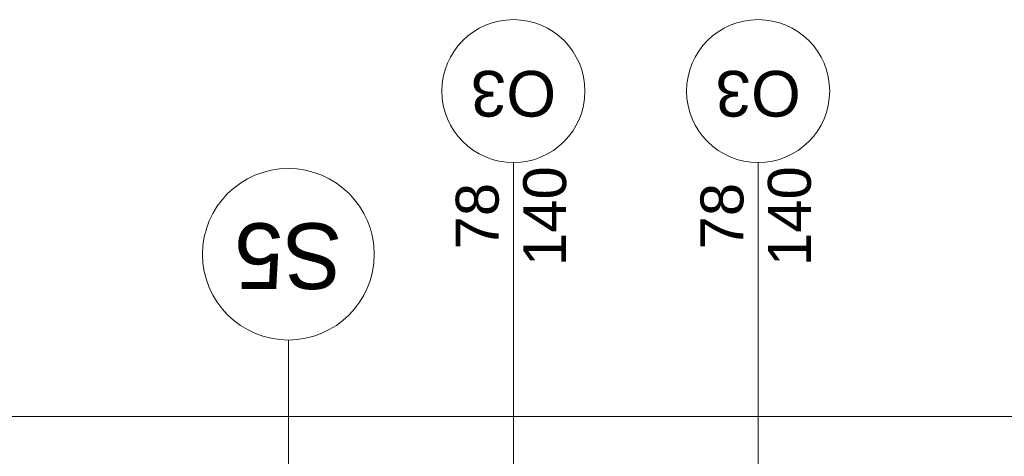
# Model space of a CAD drawing. Extents: x -440864 to -355682, y 13652 to 155872.
# Tile 160 of 179: x -419935 to -416495, y 105627 to 107155. Entities that reach past the tile are written whole.
import ezdxf

# ---------------------------------------------------------------- set-up
doc = ezdxf.new("R2010")
doc.units = 0
doc.header["$MEASUREMENT"] = 0
doc.layers.add('#podkład', color=252, linetype='Continuous')
doc.layers.add('Arch opisy', color=252, linetype='Continuous')
for name, color, linetype, lineweight in [('Arch opisy okien_Nr_Pióra__21', 252, 'Continuous', 9), ('Arch opisy okien_Nr_Pióra__9', 252, 'Continuous', 13), ('Arch opisy_Nr_Pióra__1', 252, 'Continuous', 25), ('Arch opisy_Nr_Pióra__21', 252, 'Continuous', 9), ('Arch opisy_Nr_Pióra__9', 252, 'Continuous', 13), ('INWENT RURY SPUSTOWE_Nr_Pióra__21', 252, 'Continuous', 9)]:
    doc.layers.add(name, color=color, linetype=linetype, lineweight=lineweight)
doc.styles.add('GENERATED_STYLE_10', font='arial.ttf')
doc.styles.add('GENERATED_STYLE_5', font='txt')

# ---------------------------------------------------------------- blocks, each defined once
blk = doc.blocks.new('Linia_166', base_point=(-418996.2, 106597.6))
at = {"layer": 'Arch opisy_Nr_Pióra__21', "linetype": 'Continuous'}
blk.add_line((-418996.2, 106597.6), (-418996.2, 107871.8), dxfattribs=at)
blk.add_circle((-418996.2, 108171.8), 300, dxfattribs=at)
blk = doc.blocks.new('poddasze')
at = {"layer": 'Arch opisy okien_Nr_Pióra__21', "color": 252, "linetype": 'Continuous'}
for p, q in [((-418209.9, 90123.6), (-418209.9, 92655.1)), ((-417354.9, 90123.6), (-417354.9, 92655.1))]:
    blk.add_line(p, q, dxfattribs=at)
at = {"layer": 'Arch opisy_Nr_Pióra__9', "color": 252, "linetype": 'Continuous'}
for centre in [(-418209.9, 92905.1), (-417354.9, 92905.1)]:
    blk.add_circle(centre, 250, dxfattribs=at)
at = {"layer": 'INWENT RURY SPUSTOWE_Nr_Pióra__21', "color": 252, "linetype": 'Continuous'}
blk.add_line((-414324.9, 91766.3), (-430714.9, 91766.3), dxfattribs=at)
at = {"layer": 'Arch opisy', "color": 252, "linetype": 'Continuous'}
blk.add_blockref('Linia_166', (-418996.2, 90760.1), dxfattribs=at)
at = {"layer": 'Arch opisy okien_Nr_Pióra__21', "color": 252, "linetype": 'Continuous', "char_height": 150, "attachment_point": 2, "rotation": 90, "style": 'GENERATED_STYLE_10'}
for s, insert in [('{140}', (-418175.7, 92467.6)), ('{140}', (-417320.7, 92467.6)), ('{78}', (-418411.4, 92467.6)), ('{78}', (-417556.4, 92467.6))]:
    blk.add_mtext(s, dxfattribs=dict(at, insert=insert))
at = {"layer": 'Arch opisy okien_Nr_Pióra__9', "color": 252, "linetype": 'Continuous', "char_height": 160, "attachment_point": 2, "rotation": 180, "style": 'GENERATED_STYLE_10'}
for insert in [(-418209.9, 92815.9), (-417354.9, 92815.9)]:
    blk.add_mtext('{O3}', dxfattribs=dict(at, insert=insert))
at = {"layer": 'Arch opisy_Nr_Pióra__1', "color": 252, "linetype": 'Continuous', "insert": (-418996.2, 92212.8), "char_height": 230, "attachment_point": 2, "rotation": 180, "style": 'GENERATED_STYLE_5'}
blk.add_mtext('{S5}', dxfattribs=at)

msp = doc.modelspace()

# ---------------------------------------------------------------- block references
at = {"layer": '#podkład', "color": 3, "lineweight": 50}
msp.add_blockref('poddasze', (0, 14000), dxfattribs=at)

doc.saveas('drawing.dxf')
